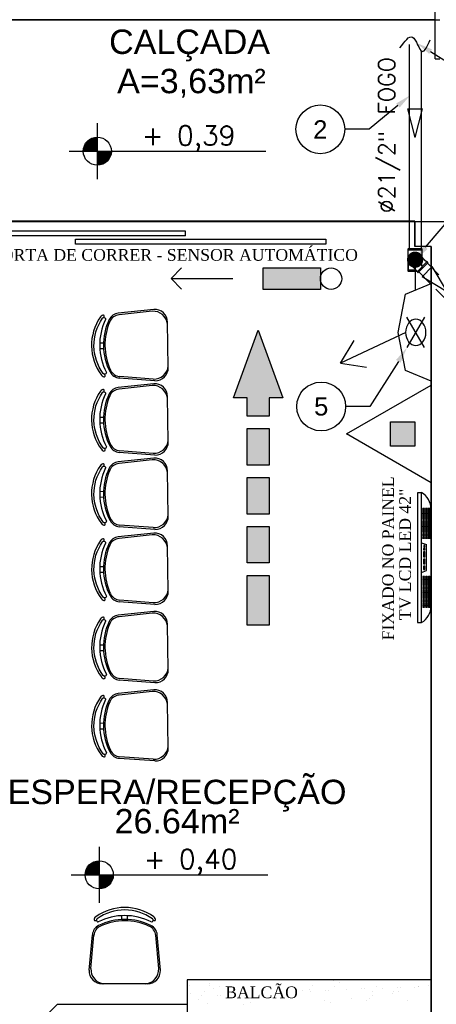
# Model space of a CAD drawing. Header units: millimetres. Extents: x 0 to 1189, y 0 to 841.
# Tile 24 of 58: x 391 to 442, y 589 to 710. Entities that reach past the tile are written whole.
import ezdxf
from ezdxf import colors
from ezdxf.entities.mleader import LeaderData, LeaderLine
from ezdxf.enums import TextEntityAlignment as Align
from ezdxf.math import Vec2, Vec3

# ---------------------------------------------------------------- set-up
doc = ezdxf.new("R2010")
doc.units = ezdxf.units.MM
doc.header["$LTSCALE"] = 8
doc.linetypes.add('DASHED', pattern=[0.75, 0.5, -0.25])
doc.linetypes.add('HIDDEN', pattern=[0.375, 0.25, -0.125])
doc.layers.get('Defpoints').update_dxf_attribs({"color": 8})
for name, color, linetype in [('- LAYOUT', 8, 'Continuous'), ('ARQ_ALV_ALT', 8, 'Continuous'), ('ARQ_ESQ_JAN', 8, 'Continuous'), ('ARQ_ESQ_POR', 8, 'Continuous'), ('ARQ_HTC_GER', 8, 'Continuous'), ('ARQ_LAY_HID', 8, 'Continuous'), ('ARQ_LAY_MOB', 8, 'Continuous'), ('ARQ_PIS_DSN', 8, 'Continuous'), ('ARQ_SMB_NIV', 8, 'Continuous'), ('ARQ_TXT_AMB', 8, 'Continuous'), ('ARQ_TXT_GER', 8, 'Continuous'), ('ARQ_VIS_004', 8, 'Continuous'), ('H-ANOT-BALAO', 255, 'Continuous'), ('H-ANOT-COM-TXT', 3, 'Continuous'), ('H-B-INC_DET-TB', 12, 'Continuous'), ('H-FOLHAS', 7, 'Continuous'), ('H-INC-MT', 10, 'Continuous'), ('H-INFO-DIAMETRO-INC', 7, 'Continuous'), ('H-INFO-FLX-INC', 7, 'Continuous'), ('H-INFO-MATE-INC', 7, 'Continuous'), ('H-U-INC-SB', 1, 'Continuous'), ('INC_CINALIZAÇÃO', 1, 'Continuous'), ('INC_EQUIPAMENTOS', 10, 'Continuous')]:
    doc.layers.add(name, color=color, linetype=linetype)
doc.layers.add('ARQ_DEL_AMB', color=8, linetype='Continuous', plot=False)
doc.styles.add('ARIAL', font='arial.ttf')
doc.styles.add('DUTCH', font='dutch.ttf', dxfattribs={"height": 0.16})
doc.styles.add('GRIFFE', font='simplex.shx')
doc.styles.get("Standard").update_dxf_attribs({"font": 'arial.ttf'})
doc.styles.add('Texto Cota', font='arial.ttf')
doc.styles.add('TXT_INFO', font='ROMANS.shx')

# ---------------------------------------------------------------- blocks, each defined once
blk = doc.blocks.new('Nivel Duplo')
for p, q in [((0, 0.144), (0, -0.144)), ((-0.144, 0), (0.144, 0)), ((0.072, 0), (0.864, 0))]:
    blk.add_line(p, q)
at = {"const_width": 0.024}
for points in [[(0, 0.06, 0.414214), (-0.06, 0, 0.414214)], [(0, -0.06, 0.414214), (0.06, 0, 0.414214)]]:
    blk.add_lwpolyline(points, format="xyb", dxfattribs=at)
blk.add_circle((0, 0), 0.072)
for points in [[(-0.0481, 0.0001), (0, 0), (-0.048, 0.0061), (-0.0001, 0.0477)], [(-0.0478, 0.0061), (-0.0002, 0.0476), (-0.0478, 0.01), (-0.0063, 0.0483)], [(-0.0478, 0.01), (-0.0063, 0.0483), (-0.0454, 0.017), (-0.0122, 0.047)], [(-0.0454, 0.017), (-0.0122, 0.047), (-0.0405, 0.0263), (-0.0214, 0.0434)], [(-0.0405, 0.0263), (-0.0214, 0.0434), (-0.0329, 0.0359), (-0.0237, 0.0423)], [(0.0481, -0.0001), (0, 0), (0.048, -0.0061), (0.0001, -0.0477)], [(0.0478, -0.0061), (0.0002, -0.0476), (0.0478, -0.01), (0.0063, -0.0483)], [(0.0478, -0.01), (0.0063, -0.0483), (0.0454, -0.017), (0.0122, -0.047)], [(0.0454, -0.017), (0.0122, -0.047), (0.0405, -0.0263), (0.0214, -0.0434)], [(0.0405, -0.0263), (0.0214, -0.0434), (0.0329, -0.0359), (0.0237, -0.0423)]]:
    blk.add_solid(points)
at = {"style": 'GRIFFE'}
blk.add_attdef('COTAREAL', text='', height=0.1, dxfattribs=at).set_placement((0.468, 0), align=Align.BOTTOM_CENTER)
blk.add_attdef('COTAPROJ', text='', height=0.1, dxfattribs=at).set_placement((0.468, -0.0329), align=Align.TOP_CENTER)
blk = doc.blocks.new('AREA')
at = {"style": 'Texto Cota'}
for tag, p in [('AREAS:COMODO', (0, 1.75)), ('AREAS:VALOR', (0, -1.25))]:
    blk.add_attdef(tag, text='', height=2.5, dxfattribs=at).set_placement(p, align=Align.MIDDLE_CENTER)
blk = doc.blocks.new('HIN_EXT_PQS_2A_20BC')
blk.add_hatch(color=256).paths.add_polyline_path([(0.075, 0.25), (-0.075, 0.25), (-0.075, 0.1), (0.075, 0.1)])
for points in [[(-0.3, 0), (0.3, 0), (0, 0.5196)], [(-0.075, 0.1), (0.075, 0.1), (0.075, 0.25), (-0.075, 0.25)]]:
    blk.add_lwpolyline(points, close=True)
blk = doc.blocks.new('ROTA DE FUGA')
at = {"layer": 'INC_CINALIZAÇÃO'}
h = blk.add_hatch(color=256, dxfattribs=at)
h.paths.add_polyline_path([(-1.5078, -0.0673), (-1.8134, -0.0673), (-1.8134, 0.0673), (-1.5078, 0.0673)])
h.paths.add_polyline_path([(-1.2068, -0.0673), (-1.4314, -0.0673), (-1.4314, 0.0673), (-1.2068, 0.0673)])
h.paths.add_polyline_path([(-0.9059, -0.0673), (-1.1305, -0.0673), (-1.1305, 0.0673), (-0.9059, 0.0673)])
h.paths.add_polyline_path([(-0.605, -0.0673), (-0.8296, -0.0673), (-0.8296, 0.0673), (-0.605, 0.0673)])
h.paths.add_polyline_path([(0, 0), (-0.4153, -0.1514), (-0.4153, -0.0673), (-0.5287, -0.0673), (-0.5287, 0.0673), (-0.4153, 0.0673), (-0.4153, 0.1514)])
at = {"layer": 'Defpoints'}
for points in [[(0, 0), (-0.4153, -0.1514), (-0.4153, -0.0673), (-0.5287, -0.0673), (-0.5287, 0.0673), (-0.4153, 0.0673), (-0.4153, 0.1514)], [(-1.5078, -0.0673), (-1.8134, -0.0673), (-1.8134, 0.0673), (-1.5078, 0.0673)], [(-1.2068, -0.0673), (-1.4314, -0.0673), (-1.4314, 0.0673), (-1.2068, 0.0673)], [(-0.9059, -0.0673), (-1.1305, -0.0673), (-1.1305, 0.0673), (-0.9059, 0.0673)], [(-0.605, -0.0673), (-0.8296, -0.0673), (-0.8296, 0.0673), (-0.605, 0.0673)]]:
    blk.add_lwpolyline(points, close=True, dxfattribs=at)
blk = doc.blocks.new('HID_CX_MANG_30_SIMBOL')
for p, q in [((0.5408, 0.0581, 0), (0.3532, -0.0503, 0)), ((0.3532, 0.058, 0), (0.5408, -0.0502, 0)), ((0.05, 0), (0.1881, 0, 0)), ((0.4483, -0.0569, 0), (0.6354, -0.4586, 0)), ((0.6354, -0.4586, 0), (0.6603, -0.2995, 0)), ((0.6354, -0.4586, 0), (0.4976, -0.3753, 0))]:
    blk.add_line(p, q)
at = {"elevation": 0}
blk.add_lwpolyline([(0.747, 0.0981), (0.6814, -0.0585), (0.447, -0.104), (0.2126, -0.0585), (0.147, 0.0981), (0.747, 0.0981)], dxfattribs=at)
at = {"const_width": 0.05}
blk.add_lwpolyline([(-0.025, 0, -1), (0.025, 0, -1)], format="xyb", close=True, dxfattribs=at)
at = {"extrusion": (0, 0, -1)}
blk.add_ellipse((0.447, 0.0039, 0), major_axis=(0.081, 0), ratio=0.7701, dxfattribs=at)
blk = doc.blocks.new('ILUMINAÇÃO DE EMERGÊNCIA')
at = {"layer": 'INC_EQUIPAMENTOS'}
blk.add_hatch(color=256, dxfattribs=at).paths.add_polyline_path([(0, 0), (0, 0.1316), (0.351, 0.1316), (0.351, 0)])
blk.add_lwpolyline([(0, 0.1316), (0.351, 0.1316), (0.351, 0), (0, 0)], close=True, dxfattribs=at)
blk.add_circle((0.4168, 0.0658), 0.0658, dxfattribs=at)
blk = doc.blocks.new('s8h_fluxo')
for p, q in [((0.0555, 0), (-0.0555, 0.0278)), ((-0.0555, -0.0278), (-0.0555, 0.0278)), ((0.0555, 0), (-0.0555, -0.0278))]:
    blk.add_line(p, q)
blk = doc.blocks.new('26532')
at = {"color": 1}
for p, q in [((-0.0428, 0.0622), (-0.0413, 0.0606)), ((-0.0413, 0.0385), (-0.0413, 0.0606)), ((0.04, 0.069), (-0.04, 0.069)), ((0.0413, 0.0606), (0.0428, 0.0622)), ((0.0413, 0.0385), (0.0413, 0.0606))]:
    blk.add_line(p, q, dxfattribs=at)
for centre, radius, start, end in [((-0.04, 0.065), 0.004, 90, 225), ((0.04, 0.065), 0.004, 315, 90), ((0, 0.0329), 0.0417, 172.25648, 7.74352)]:
    blk.add_arc(centre, radius, start, end, dxfattribs=at)
blk = doc.blocks.new('26534')
at = {"color": 1}
for p, q in [((0.2594, 0.1243), (0.1794, 0.1243)), ((0.1766, 0.1174), (0.1781, 0.1159)), ((0.1781, -0.0054), (0.1781, 0.1159)), ((0.2607, 0.1159), (0.1781, 0.1159)), ((0.2607, 0.1159), (0.2623, 0.1174)), ((0.1781, -0.0054), (0.1766, -0.0069)), ((0.1781, -0.0054), (0.2239, -0.0054)), ((0.1794, -0.0137), (0.2323, -0.0137))]:
    blk.add_line(p, q, dxfattribs=at)
for centre, start, end in [((0.1794, 0.1203), 90, 225), ((0.2594, 0.1203), 315, 90), ((0.1794, -0.0097), 135, 270)]:
    blk.add_arc(centre, 0.004, start, end, dxfattribs=at)
blk = doc.blocks.new('BALÃO')
at = {"transparency": 16777216}
blk.add_circle((0, 0), 0.3, dxfattribs=at)
at = {"color": 3, "transparency": 16777216, "style": 'ARIAL'}
blk.add_attdef('TAGNUMBER', text='', height=0.225, dxfattribs=at).set_placement((0, 0), align=Align.MIDDLE)
blk = doc.blocks.new('26535')
at = {"color": 1}
for p, q in [((-0.0413, -0.0385), (-0.0413, -0.0606)), ((-0.04, -0.069), (0.0128, -0.069))]:
    blk.add_line(p, q, dxfattribs=at)
for centre, radius, start, end in [((0, -0.0329), 0.0417, 352.25648, 187.74352), ((-0.04, -0.065), 0.004, 135, 270)]:
    blk.add_arc(centre, radius, start, end, dxfattribs=at)

msp = doc.modelspace()

# ---------------------------------------------------------------- linework, layer by layer
at = {"layer": '- LAYOUT', "linetype": 'Continuous'}
for p, q in [((412.02, 591.18), (412.02, 591.18)), ((414.49, 591.21), (414.49, 591.21)), ((414.58, 591.48), (414.58, 591.48)), ((427.19, 591.2), (427.19, 591.2)), ((429.8, 591.79), (429.8, 591.79)), ((429.97, 591.15), (429.97, 591.15)), ((430.48, 591.55), (430.48, 591.55)), ((435.11, 591.1), (435.11, 591.1)), ((440.25, 591.11), (440.25, 591.11)), ((440.28, 591.09), (440.28, 591.09)), ((441.49, 591.24), (441.49, 591.24)), ((412.21, 590.25), (412.21, 590.25)), ((413.58, 589.94), (413.58, 589.94)), ((413.97, 590.54), (413.97, 590.54)), ((415.02, 590.87), (415.02, 590.87)), ((415.47, 590.03), (415.47, 590.03)), ((415.8, 591.05), (415.8, 591.05)), ((415.87, 590.04), (415.87, 590.04)), ((426.03, 590.56), (426.03, 590.56)), ((426.81, 590.74), (426.81, 590.74)), ((426.92, 590.52), (426.92, 590.52)), ((428.8, 590.61), (428.8, 590.61)), ((429.2, 590.62), (429.2, 590.62)), ((431.36, 590.72), (431.36, 590.72)), ((433.25, 590.8), (433.25, 590.8)), ((433.64, 590.82), (433.64, 590.82)), ((434.6, 590.44), (434.6, 590.44)), ((434.62, 589.98), (434.62, 589.98)), ((435.8, 590.91), (435.8, 590.91)), ((437.04, 590.26), (437.04, 590.26)), ((437.21, 590.45), (437.21, 590.45)), ((437.69, 591), (437.69, 591)), ((437.82, 590.43), (437.82, 590.43)), ((438.09, 591.01), (438.09, 591.01)), ((439.81, 591.04), (439.81, 591.04)), ((413.18, 589.5), (413.18, 589.5)), ((414.27, 589.07), (414.27, 589.07)), ((418.76, 588.95), (418.76, 588.95)), ((419.55, 589.13), (419.55, 589.13)), ((428.64, 589.41), (428.64, 589.41)), ((429.44, 589.09), (429.44, 589.09)), ((432.05, 589.68), (432.05, 589.68)), ((433.8, 589.4), (433.8, 589.4)), ((434.23, 589.63), (434.23, 589.63)), ((438.95, 589.35), (438.95, 589.35))]:
    msp.add_line(p, q, dxfattribs=at)
at = {"color": 1}
for p, q in [((440.66, 681.73), (440.66, 680.8)), ((440.11, 679.07), (441.27, 680.24)), ((439, 679.26), (438.97, 679.23)), ((439, 679.26), (439.91, 679.26)), ((439.91, 679.26), (440.08, 679.1))]:
    msp.add_line(p, q, dxfattribs=at)
at = {"layer": 'ARQ_ALV_ALT'}
for p, q in [((444.71, 685.15), (439.79, 685.15)), ((439.79, 685.15), (439.79, 682.15)), ((441.79, 682.15), (439.79, 682.15)), ((441.79, 682.15), (441.79, 481.23))]:
    msp.add_line(p, q, dxfattribs=at)
at = {"layer": 'ARQ_DEL_AMB'}
for p, q in [((384.5, 710.03), (442.89, 710.03)), ((439.79, 685.23), (384.5, 685.23)), ((442.89, 685.15), (384.5, 685.15)), ((439.79, 682.15), (439.79, 685.23)), ((441.79, 682.15), (439.79, 682.15)), ((441.79, 530.06), (441.79, 682.15))]:
    msp.add_line(p, q, dxfattribs=at)
at = {"layer": 'ARQ_ESQ_JAN'}
for p, q in [((411.59, 684.03), (384.5, 684.03)), ((411.59, 683.43), (384.5, 683.43))]:
    msp.add_line(p, q, dxfattribs=at)
at = {"layer": 'ARQ_ESQ_POR'}
for p, q in [((411.59, 683.43), (411.59, 684.03)), ((398.05, 683.03), (428.85, 683.03)), ((398.05, 682.43), (398.05, 683.03)), ((428.85, 682.43), (398.05, 682.43)), ((428.85, 683.03), (428.85, 682.43))]:
    msp.add_line(p, q, dxfattribs=at)
at = {"layer": 'ARQ_HTC_GER'}
for p, q in [((440.63, 635.89), (440.62, 651.85)), ((440.63, 645.69), (441.23, 645.47)), ((441.23, 642.27), (441.23, 645.47)), ((440.63, 642.05), (441.23, 642.27))]:
    msp.add_line(p, q, dxfattribs=at)
for points in [[(440.62, 651.85), (440.12, 651.85), (440.13, 635.89), (440.63, 635.89)], [(441.8, 637.89), (441.79, 649.85)]]:
    msp.add_lwpolyline(points, dxfattribs=at)
for points in [[(440.79, 649.96), (440.97, 649.96, -1), (440.97, 649.9), (440.79, 649.9, -1)], [(440.79, 649.8), (440.97, 649.8, -1), (440.97, 649.74), (440.79, 649.74, -1)], [(440.79, 649.64), (440.97, 649.64, -1), (440.97, 649.58), (440.79, 649.58, -1)], [(440.79, 649.48), (440.97, 649.48, -1), (440.97, 649.42), (440.79, 649.42, -1)], [(440.79, 649.32), (440.97, 649.32, -1), (440.97, 649.26), (440.79, 649.26, -1)], [(441.13, 649.96), (441.31, 649.96, -1), (441.31, 649.9), (441.13, 649.9, -1)], [(441.13, 649.8), (441.31, 649.8, -1), (441.31, 649.74), (441.13, 649.74, -1)], [(441.13, 649.64), (441.31, 649.64, -1), (441.31, 649.58), (441.13, 649.58, -1)], [(441.13, 649.48), (441.31, 649.48, -1), (441.31, 649.42), (441.13, 649.42, -1)], [(441.13, 649.32), (441.31, 649.32, -1), (441.31, 649.26), (441.13, 649.26, -1)], [(441.47, 649.96), (441.65, 649.96, -1), (441.65, 649.9), (441.47, 649.9, -1)], [(441.47, 649.8), (441.65, 649.8, -1), (441.65, 649.74), (441.47, 649.74, -1)], [(441.47, 649.64), (441.65, 649.64, -1), (441.65, 649.58), (441.47, 649.58, -1)], [(441.47, 649.48), (441.65, 649.48, -1), (441.65, 649.42), (441.47, 649.42, -1)], [(441.47, 649.32), (441.65, 649.32, -1), (441.65, 649.26), (441.47, 649.26, -1)], [(440.79, 649.16), (440.97, 649.16, -1), (440.97, 649.1), (440.79, 649.1, -1)], [(440.79, 649), (440.97, 649, -1), (440.97, 648.94), (440.79, 648.94, -1)], [(440.79, 648.84), (440.97, 648.84, -1), (440.97, 648.78), (440.79, 648.78, -1)], [(440.79, 648.68), (440.97, 648.68, -1), (440.97, 648.62), (440.79, 648.62, -1)], [(440.79, 648.52), (440.97, 648.52, -1), (440.97, 648.46), (440.79, 648.46, -1)], [(440.79, 648.36), (440.97, 648.36, -1), (440.97, 648.3), (440.79, 648.3, -1)], [(440.79, 648.2), (440.97, 648.2, -1), (440.97, 648.14), (440.79, 648.14, -1)], [(440.79, 648.04), (440.97, 648.04, -1), (440.97, 647.98), (440.79, 647.98, -1)], [(441.13, 649.16), (441.31, 649.16, -1), (441.31, 649.1), (441.13, 649.1, -1)], [(441.13, 649), (441.31, 649, -1), (441.31, 648.94), (441.13, 648.94, -1)], [(441.13, 648.84), (441.31, 648.84, -1), (441.31, 648.78), (441.13, 648.78, -1)], [(441.13, 648.68), (441.31, 648.68, -1), (441.31, 648.62), (441.13, 648.62, -1)], [(441.13, 648.52), (441.31, 648.52, -1), (441.31, 648.46), (441.13, 648.46, -1)], [(441.13, 648.36), (441.31, 648.36, -1), (441.31, 648.3), (441.13, 648.3, -1)], [(441.13, 648.2), (441.31, 648.2, -1), (441.31, 648.14), (441.13, 648.14, -1)], [(441.13, 648.04), (441.31, 648.04, -1), (441.31, 647.98), (441.13, 647.98, -1)], [(441.47, 649.16), (441.65, 649.16, -1), (441.65, 649.1), (441.47, 649.1, -1)], [(441.47, 649), (441.65, 649, -1), (441.65, 648.94), (441.47, 648.94, -1)], [(441.47, 648.84), (441.65, 648.84, -1), (441.65, 648.78), (441.47, 648.78, -1)], [(441.47, 648.68), (441.65, 648.68, -1), (441.65, 648.62), (441.47, 648.62, -1)], [(441.47, 648.52), (441.65, 648.52, -1), (441.65, 648.46), (441.47, 648.46, -1)], [(441.47, 648.36), (441.65, 648.36, -1), (441.65, 648.3), (441.47, 648.3, -1)], [(441.47, 648.2), (441.65, 648.2, -1), (441.65, 648.14), (441.47, 648.14, -1)], [(441.47, 648.04), (441.65, 648.04, -1), (441.65, 647.98), (441.47, 647.98, -1)], [(440.79, 647.88), (440.97, 647.88, -1), (440.97, 647.82), (440.79, 647.82, -1)], [(440.79, 647.72), (440.97, 647.72, -1), (440.97, 647.66), (440.79, 647.66, -1)], [(440.79, 647.56), (440.97, 647.56, -1), (440.97, 647.5), (440.79, 647.5, -1)], [(440.79, 647.4), (440.97, 647.4, -1), (440.97, 647.34), (440.79, 647.34, -1)], [(440.79, 647.24), (440.97, 647.24, -1), (440.97, 647.18), (440.79, 647.18, -1)], [(440.79, 647.08), (440.97, 647.08, -1), (440.97, 647.02), (440.79, 647.02, -1)], [(440.79, 646.92), (440.97, 646.92, -1), (440.97, 646.86), (440.79, 646.86, -1)], [(441.13, 647.88), (441.31, 647.88, -1), (441.31, 647.82), (441.13, 647.82, -1)], [(441.13, 647.72), (441.31, 647.72, -1), (441.31, 647.66), (441.13, 647.66, -1)], [(441.13, 647.56), (441.31, 647.56, -1), (441.31, 647.5), (441.13, 647.5, -1)], [(441.13, 647.4), (441.31, 647.4, -1), (441.31, 647.34), (441.13, 647.34, -1)], [(441.13, 647.24), (441.31, 647.24, -1), (441.31, 647.18), (441.13, 647.18, -1)], [(441.13, 647.08), (441.31, 647.08, -1), (441.31, 647.02), (441.13, 647.02, -1)], [(441.13, 646.92), (441.31, 646.92, -1), (441.31, 646.86), (441.13, 646.86, -1)], [(441.47, 647.88), (441.65, 647.88, -1), (441.65, 647.82), (441.47, 647.82, -1)], [(441.47, 647.72), (441.65, 647.72, -1), (441.65, 647.66), (441.47, 647.66, -1)], [(441.47, 647.56), (441.65, 647.56, -1), (441.65, 647.5), (441.47, 647.5, -1)], [(441.47, 647.4), (441.65, 647.4, -1), (441.65, 647.34), (441.47, 647.34, -1)], [(441.47, 647.24), (441.65, 647.24, -1), (441.65, 647.18), (441.47, 647.18, -1)], [(441.47, 647.08), (441.65, 647.08, -1), (441.65, 647.02), (441.47, 647.02, -1)], [(441.47, 646.92), (441.65, 646.92, -1), (441.65, 646.86), (441.47, 646.86, -1)], [(440.79, 646.76), (440.97, 646.76, -1), (440.97, 646.7), (440.79, 646.7, -1)], [(440.79, 646.6), (440.97, 646.6, -1), (440.97, 646.54), (440.79, 646.54, -1)], [(440.79, 646.44), (440.97, 646.44, -1), (440.97, 646.38), (440.79, 646.38, -1)], [(440.79, 646.28), (440.97, 646.28, -1), (440.97, 646.22), (440.79, 646.22, -1)], [(441.13, 646.76), (441.31, 646.76, -1), (441.31, 646.7), (441.13, 646.7, -1)], [(441.13, 646.6), (441.31, 646.6, -1), (441.31, 646.54), (441.13, 646.54, -1)], [(441.13, 646.44), (441.31, 646.44, -1), (441.31, 646.38), (441.13, 646.38, -1)], [(441.13, 646.28), (441.31, 646.28, -1), (441.31, 646.22), (441.13, 646.22, -1)], [(441.47, 646.76), (441.65, 646.76, -1), (441.65, 646.7), (441.47, 646.7, -1)], [(441.47, 646.6), (441.65, 646.6, -1), (441.65, 646.54), (441.47, 646.54, -1)], [(441.47, 646.44), (441.65, 646.44, -1), (441.65, 646.38), (441.47, 646.38, -1)], [(441.47, 646.28), (441.65, 646.28, -1), (441.65, 646.22), (441.47, 646.22, -1)], [(440.79, 641.46), (440.97, 641.46, 1), (440.97, 641.52), (440.79, 641.52, 1)], [(440.79, 641.3), (440.97, 641.3, 1), (440.97, 641.36), (440.79, 641.36, 1)], [(440.79, 641.14), (440.97, 641.14, 1), (440.97, 641.2), (440.79, 641.2, 1)], [(440.79, 640.98), (440.97, 640.98, 1), (440.97, 641.04), (440.79, 641.04, 1)], [(440.79, 640.82), (440.97, 640.82, 1), (440.97, 640.88), (440.79, 640.88, 1)], [(440.79, 640.66), (440.97, 640.66, 1), (440.97, 640.72), (440.79, 640.72, 1)], [(441.13, 641.46), (441.31, 641.46, 1), (441.31, 641.52), (441.13, 641.52, 1)], [(441.13, 641.3), (441.31, 641.3, 1), (441.31, 641.36), (441.13, 641.36, 1)], [(441.13, 641.14), (441.31, 641.14, 1), (441.31, 641.2), (441.13, 641.2, 1)], [(441.13, 640.98), (441.31, 640.98, 1), (441.31, 641.04), (441.13, 641.04, 1)], [(441.13, 640.82), (441.31, 640.82, 1), (441.31, 640.88), (441.13, 640.88, 1)], [(441.13, 640.66), (441.31, 640.66, 1), (441.31, 640.72), (441.13, 640.72, 1)], [(441.47, 641.46), (441.65, 641.46, 1), (441.65, 641.52), (441.47, 641.52, 1)], [(441.47, 641.3), (441.65, 641.3, 1), (441.65, 641.36), (441.47, 641.36, 1)], [(441.47, 641.14), (441.65, 641.14, 1), (441.65, 641.2), (441.47, 641.2, 1)], [(441.47, 640.98), (441.65, 640.98, 1), (441.65, 641.04), (441.47, 641.04, 1)], [(441.47, 640.82), (441.65, 640.82, 1), (441.65, 640.88), (441.47, 640.88, 1)], [(441.47, 640.66), (441.65, 640.66, 1), (441.65, 640.72), (441.47, 640.72, 1)], [(440.79, 640.5), (440.97, 640.5, 1), (440.97, 640.56), (440.79, 640.56, 1)], [(440.79, 640.34), (440.97, 640.34, 1), (440.97, 640.4), (440.79, 640.4, 1)], [(440.79, 640.18), (440.97, 640.18, 1), (440.97, 640.24), (440.79, 640.24, 1)], [(440.79, 640.02), (440.97, 640.02, 1), (440.97, 640.08), (440.79, 640.08, 1)], [(440.79, 639.86), (440.97, 639.86, 1), (440.97, 639.92), (440.79, 639.92, 1)], [(440.79, 639.7), (440.97, 639.7, 1), (440.97, 639.76), (440.79, 639.76, 1)], [(440.79, 639.54), (440.97, 639.54, 1), (440.97, 639.6), (440.79, 639.6, 1)], [(441.13, 640.5), (441.31, 640.5, 1), (441.31, 640.56), (441.13, 640.56, 1)], [(441.13, 640.34), (441.31, 640.34, 1), (441.31, 640.4), (441.13, 640.4, 1)], [(441.13, 640.18), (441.31, 640.18, 1), (441.31, 640.24), (441.13, 640.24, 1)], [(441.13, 640.02), (441.31, 640.02, 1), (441.31, 640.08), (441.13, 640.08, 1)], [(441.13, 639.86), (441.31, 639.86, 1), (441.31, 639.92), (441.13, 639.92, 1)], [(441.13, 639.7), (441.31, 639.7, 1), (441.31, 639.76), (441.13, 639.76, 1)], [(441.13, 639.54), (441.31, 639.54, 1), (441.31, 639.6), (441.13, 639.6, 1)], [(441.47, 640.5), (441.65, 640.5, 1), (441.65, 640.56), (441.47, 640.56, 1)], [(441.47, 640.34), (441.65, 640.34, 1), (441.65, 640.4), (441.47, 640.4, 1)], [(441.47, 640.18), (441.65, 640.18, 1), (441.65, 640.24), (441.47, 640.24, 1)], [(441.47, 640.02), (441.65, 640.02, 1), (441.65, 640.08), (441.47, 640.08, 1)], [(441.47, 639.86), (441.65, 639.86, 1), (441.65, 639.92), (441.47, 639.92, 1)], [(441.47, 639.7), (441.65, 639.7, 1), (441.65, 639.76), (441.47, 639.76, 1)], [(441.47, 639.54), (441.65, 639.54, 1), (441.65, 639.6), (441.47, 639.6, 1)], [(440.79, 639.38), (440.97, 639.38, 1), (440.97, 639.44), (440.79, 639.44, 1)], [(440.79, 639.22), (440.97, 639.22, 1), (440.97, 639.28), (440.79, 639.28, 1)], [(440.79, 639.06), (440.97, 639.06, 1), (440.97, 639.12), (440.79, 639.12, 1)], [(440.79, 638.9), (440.97, 638.9, 1), (440.97, 638.96), (440.79, 638.96, 1)], [(440.79, 638.74), (440.97, 638.74, 1), (440.97, 638.8), (440.79, 638.8, 1)], [(440.79, 638.58), (440.97, 638.58, 1), (440.97, 638.64), (440.79, 638.64, 1)], [(440.79, 638.42), (440.97, 638.42, 1), (440.97, 638.48), (440.79, 638.48, 1)], [(440.79, 638.26), (440.97, 638.26, 1), (440.97, 638.32), (440.79, 638.32, 1)], [(441.13, 639.38), (441.31, 639.38, 1), (441.31, 639.44), (441.13, 639.44, 1)], [(441.13, 639.22), (441.31, 639.22, 1), (441.31, 639.28), (441.13, 639.28, 1)], [(441.13, 639.06), (441.31, 639.06, 1), (441.31, 639.12), (441.13, 639.12, 1)], [(441.13, 638.9), (441.31, 638.9, 1), (441.31, 638.96), (441.13, 638.96, 1)], [(441.13, 638.74), (441.31, 638.74, 1), (441.31, 638.8), (441.13, 638.8, 1)], [(441.13, 638.58), (441.31, 638.58, 1), (441.31, 638.64), (441.13, 638.64, 1)], [(441.13, 638.42), (441.31, 638.42, 1), (441.31, 638.48), (441.13, 638.48, 1)], [(441.13, 638.26), (441.31, 638.26, 1), (441.31, 638.32), (441.13, 638.32, 1)], [(441.47, 639.38), (441.65, 639.38, 1), (441.65, 639.44), (441.47, 639.44, 1)], [(441.47, 639.22), (441.65, 639.22, 1), (441.65, 639.28), (441.47, 639.28, 1)], [(441.47, 639.06), (441.65, 639.06, 1), (441.65, 639.12), (441.47, 639.12, 1)], [(441.47, 638.9), (441.65, 638.9, 1), (441.65, 638.96), (441.47, 638.96, 1)], [(441.47, 638.74), (441.65, 638.74, 1), (441.65, 638.8), (441.47, 638.8, 1)], [(441.47, 638.58), (441.65, 638.58, 1), (441.65, 638.64), (441.47, 638.64, 1)], [(441.47, 638.42), (441.65, 638.42, 1), (441.65, 638.48), (441.47, 638.48, 1)], [(441.47, 638.26), (441.65, 638.26, 1), (441.65, 638.32), (441.47, 638.32, 1)], [(440.79, 638.1), (440.97, 638.1, 1), (440.97, 638.16), (440.79, 638.16, 1)], [(440.79, 637.94), (440.97, 637.94, 1), (440.97, 638), (440.79, 638, 1)], [(440.79, 637.78), (440.97, 637.78, 1), (440.97, 637.84), (440.79, 637.84, 1)], [(441.13, 638.1), (441.31, 638.1, 1), (441.31, 638.16), (441.13, 638.16, 1)], [(441.13, 637.94), (441.31, 637.94, 1), (441.31, 638), (441.13, 638, 1)], [(441.13, 637.78), (441.31, 637.78, 1), (441.31, 637.84), (441.13, 637.84, 1)], [(441.47, 638.1), (441.65, 638.1, 1), (441.65, 638.16), (441.47, 638.16, 1)], [(441.47, 637.94), (441.65, 637.94, 1), (441.65, 638), (441.47, 638, 1)], [(441.47, 637.78), (441.65, 637.78, 1), (441.65, 637.84), (441.47, 637.84, 1)]]:
    msp.add_lwpolyline(points, format="xyb", close=True, dxfattribs=at)
for points in [[(440.88, 645), (440.88, 644.8), (441.02, 644.8), (441.02, 645)], [(440.88, 644.57), (440.88, 643.97), (441.02, 643.97), (441.02, 644.57)], [(440.89, 645.36), (440.89, 645.16), (441.03, 645.16), (441.03, 645.36)], [(440.88, 643.68), (440.88, 643.08), (441.02, 643.08), (441.02, 643.68)], [(440.88, 642.8), (440.88, 642.4), (441.02, 642.4), (441.02, 642.8)]]:
    msp.add_lwpolyline(points, close=True, dxfattribs=at)
for centre, start, end in [((439.46, 649.83), 0.5826, 60.0127), ((439.46, 637.91), 300.0127, 359.4428)]:
    msp.add_arc(centre, 2.34, start, end, dxfattribs=at)
at = {"layer": 'ARQ_LAY_HID'}
for p, q in [((441.79, 591.91), (411.79, 591.91)), ((411.79, 591.91), (411.79, 585.91)), ((393.79, 586.91), (395.79, 588.91)), ((411.79, 588.91), (395.79, 588.91))]:
    msp.add_line(p, q, dxfattribs=at)
at = {"layer": 'ARQ_LAY_MOB', "linetype": 'ByBlock'}
for p, q in [((407.69, 674.38), (403.32, 673.92)), ((407.49, 674.17), (403.41, 673.73)), ((409.47, 667.24), (409.39, 672.81)), ((401.5, 670.25), (401.03, 670.24)), ((401.51, 669.55), (401.04, 669.54)), ((407.69, 665.25), (403.32, 664.78)), ((407.49, 665.03), (403.41, 664.59)), ((407.83, 665.62), (403.45, 665.94)), ((407.62, 665.82), (403.53, 666.14)), ((409.47, 658.1), (409.39, 663.67)), ((401.5, 661.11), (401.03, 661.11)), ((401.51, 660.41), (401.04, 660.41)), ((407.83, 656.48), (403.45, 656.8)), ((407.62, 656.68), (403.53, 657)), ((407.69, 656.11), (403.32, 655.65)), ((407.49, 655.9), (403.41, 655.45)), ((409.47, 648.96), (409.39, 654.54)), ((401.5, 651.98), (401.03, 651.97)), ((401.51, 651.28), (401.04, 651.27)), ((407.69, 646.87), (403.32, 646.41)), ((407.83, 647.34), (403.45, 647.66)), ((407.62, 647.55), (403.53, 647.86)), ((407.49, 646.66), (403.41, 646.22)), ((409.47, 639.73), (409.39, 645.3)), ((401.5, 642.74), (401.03, 642.73)), ((401.52, 642.04), (401.05, 642.04)), ((407.83, 638.11), (403.45, 638.43)), ((407.62, 638.31), (403.53, 638.63)), ((407.69, 637.24), (403.32, 636.78)), ((407.49, 637.03), (403.41, 636.59)), ((409.47, 630.1), (409.39, 635.67)), ((401.5, 633.11), (401.03, 633.1)), ((401.52, 632.41), (401.05, 632.4)), ((407.83, 628.48), (403.45, 628.8)), ((407.62, 628.68), (403.53, 629)), ((407.69, 627.61), (403.32, 627.15)), ((407.49, 627.4), (403.41, 626.96)), ((409.47, 620.47), (409.39, 626.04)), ((401.5, 623.48), (401.03, 623.47)), ((401.52, 622.78), (401.05, 622.77)), ((407.83, 618.85), (403.45, 619.17)), ((407.62, 619.05), (403.53, 619.37))]:
    msp.add_line(p, q, dxfattribs=at)
at = {"layer": 'ARQ_LAY_MOB'}
for p, q in [((403.77, 599.35), (403.77, 599.82)), ((404.47, 599.35), (404.47, 599.82)), ((399.74, 593.1), (400.13, 597.48)), ((399.74, 593.1), (400.13, 597.48)), ((399.95, 593.3), (400.33, 597.4)), ((399.95, 593.3), (400.33, 597.4)), ((408.3, 593.31), (407.92, 597.4)), ((408.51, 593.11), (408.12, 597.48)), ((406.91, 591.43), (401.34, 591.43))]:
    msp.add_line(p, q, dxfattribs=at)
at = {"layer": 'ARQ_LAY_MOB', "linetype": 'ByBlock'}
for points in [[(401.76, 673.17, 0.237888), (401.86, 666.64, -0.605717), (401.58, 666.43, -0.122717), (401.48, 666.5, -0.323529), (401.38, 673.3, -0.122717), (401.47, 673.38, -0.605717)], [(401.76, 664.03, 0.237888), (401.86, 657.51, -0.605717), (401.58, 657.29, -0.122717), (401.48, 657.36, -0.323529), (401.38, 664.16, -0.122717), (401.47, 664.24, -0.605717)], [(401.76, 654.89, 0.237888), (401.86, 648.37, -0.605717), (401.58, 648.15, -0.122717), (401.48, 648.23, -0.323529), (401.38, 655.02, -0.122717), (401.47, 655.1, -0.605717)], [(401.76, 645.66, 0.237888), (401.86, 639.14, -0.605717), (401.58, 638.92, -0.122717), (401.48, 638.99, -0.323529), (401.38, 645.79, -0.122717), (401.47, 645.87, -0.605717)], [(401.76, 636.03, 0.237888), (401.86, 629.51, -0.605717), (401.58, 629.29, -0.122717), (401.48, 629.36, -0.323529), (401.38, 636.16, -0.122717), (401.47, 636.24, -0.605717)], [(401.76, 626.4, 0.237888), (401.86, 619.88, -0.605717), (401.58, 619.66, -0.122717), (401.48, 619.73, -0.323529), (401.38, 626.53, -0.122717), (401.47, 626.61, -0.605717)]]:
    msp.add_lwpolyline(points, format="xyb", close=True, dxfattribs=at)
for centre, radius, start, end in [((406.13, 669.97), 6.1, 145.0236, 216.776), ((401.58, 673.15), 0.55, 116.0453, 144.3569), ((401.45, 673.54), 0.156, 300.7107, 136.2253), ((403.47, 672.53), 1.4, 96.0211, 154.5045), ((403.56, 672.34), 1.4, 96.1997, 156.6359), ((407.62, 672.4), 1.77, 6.4923, 94.152), ((407.79, 672.79), 1.6, 0.8998, 93.469), ((408.74, 670.02), 7.24, 154.5045, 207.2951), ((408.92, 670.02), 7.24, 156.6359, 205.1637), ((407.7, 667.59), 1.77, 267.6476, 355.3073), ((401.68, 666.65), 0.55, 217.4427, 245.7543), ((401.57, 666.26), 0.156, 225.5743, 61.0889), ((401.68, 666.65), 0.25, 217.7697, 245.7543), ((403.55, 667.34), 1.4, 207.2951, 265.7786), ((403.63, 667.53), 1.4, 205.1637, 265.5999), ((407.87, 667.22), 1.6, 268.3306, 0.8998), ((407.62, 663.26), 1.77, 6.4923, 94.152), ((407.79, 663.65), 1.6, 0.8998, 93.469), ((406.13, 660.84), 6.1, 145.0236, 216.776), ((401.58, 664.02), 0.55, 116.0453, 144.3569), ((401.45, 664.4), 0.156, 300.7107, 136.2253), ((408.74, 660.88), 7.24, 154.5045, 207.2951), ((408.92, 660.88), 7.24, 156.6359, 205.1637), ((403.47, 663.39), 1.4, 96.0211, 154.5045), ((403.56, 663.2), 1.4, 96.1997, 156.6359), ((403.63, 658.4), 1.4, 205.1637, 265.5999), ((407.7, 658.46), 1.77, 267.6476, 355.3073), ((407.87, 658.08), 1.6, 268.3306, 0.8998), ((401.68, 657.52), 0.55, 217.4427, 245.7543), ((401.57, 657.13), 0.156, 225.5743, 61.0889), ((401.68, 657.52), 0.25, 217.7697, 245.7543), ((403.55, 658.2), 1.4, 207.2951, 265.7786), ((401.58, 654.88), 0.55, 116.0453, 144.3569), ((401.45, 655.26), 0.156, 300.7107, 136.2253), ((403.47, 654.25), 1.4, 96.0211, 154.5045), ((403.56, 654.06), 1.4, 96.1997, 156.6359), ((407.62, 654.13), 1.77, 6.4923, 94.152), ((407.79, 654.51), 1.6, 0.8998, 93.469), ((406.13, 651.7), 6.1, 145.0236, 216.776), ((408.74, 651.74), 7.24, 154.5045, 207.2951), ((408.92, 651.74), 7.24, 156.6359, 205.1637), ((401.68, 648.38), 0.55, 217.4427, 245.7543), ((401.57, 647.99), 0.156, 225.5743, 61.0889), ((401.68, 648.38), 0.25, 217.7697, 245.7543), ((403.55, 649.06), 1.4, 207.2951, 265.7786), ((403.63, 649.26), 1.4, 205.1637, 265.5999), ((407.7, 649.32), 1.77, 267.6476, 355.3073), ((407.87, 648.94), 1.6, 268.3306, 0.8998), ((407.79, 645.28), 1.6, 0.8998, 93.469), ((406.14, 642.46), 6.1, 145.0236, 216.776), ((401.58, 645.64), 0.55, 116.0453, 144.3569), ((401.45, 646.03), 0.156, 300.7107, 136.2253), ((408.74, 642.51), 7.24, 154.5045, 207.2951), ((403.47, 645.02), 1.4, 96.0211, 154.5045), ((403.56, 644.83), 1.4, 96.1997, 156.6359), ((407.62, 644.89), 1.77, 6.4923, 94.152), ((408.92, 642.51), 7.24, 156.6359, 205.1637), ((407.7, 640.09), 1.77, 267.6476, 355.3073), ((407.87, 639.71), 1.6, 268.3306, 0.8998), ((401.68, 639.14), 0.55, 217.4427, 245.7543), ((401.57, 638.75), 0.156, 225.5743, 61.0889), ((401.68, 639.14), 0.25, 217.7697, 245.7543), ((403.55, 639.83), 1.4, 207.2951, 265.7786), ((403.63, 640.02), 1.4, 205.1637, 265.5999), ((407.79, 635.65), 1.6, 0.8998, 93.469), ((406.14, 632.83), 6.1, 145.0236, 216.776), ((401.58, 636.01), 0.55, 116.0453, 144.3569), ((401.45, 636.4), 0.156, 300.7107, 136.2253), ((408.74, 632.88), 7.24, 154.5045, 207.2951), ((403.47, 635.39), 1.4, 96.0211, 154.5045), ((403.56, 635.2), 1.4, 96.1997, 156.6359), ((407.62, 635.26), 1.77, 6.4923, 94.152), ((408.92, 632.88), 7.24, 156.6359, 205.1637), ((407.7, 630.46), 1.77, 267.6476, 355.3073), ((407.87, 630.08), 1.6, 268.3306, 0.8998), ((401.68, 629.51), 0.55, 217.4427, 245.7543), ((401.57, 629.12), 0.156, 225.5743, 61.0889), ((401.68, 629.51), 0.25, 217.7697, 245.7543), ((403.55, 630.2), 1.4, 207.2951, 265.7786), ((403.63, 630.39), 1.4, 205.1637, 265.5999), ((407.62, 625.63), 1.77, 6.4923, 94.152), ((407.79, 626.02), 1.6, 0.8998, 93.469), ((406.14, 623.2), 6.1, 145.0236, 216.776), ((401.58, 626.38), 0.55, 116.0453, 144.3569), ((401.45, 626.77), 0.156, 300.7107, 136.2253), ((408.74, 623.25), 7.24, 154.5045, 207.2951), ((403.47, 625.76), 1.4, 96.0211, 154.5045), ((403.56, 625.57), 1.4, 96.1997, 156.6359), ((408.92, 623.25), 7.24, 156.6359, 205.1637), ((403.63, 620.76), 1.4, 205.1637, 265.5999), ((407.7, 620.83), 1.77, 267.6476, 355.3073), ((407.87, 620.45), 1.6, 268.3306, 0.8998), ((401.68, 619.88), 0.55, 217.4427, 245.7543), ((401.57, 619.49), 0.156, 225.5743, 61.0889), ((401.68, 619.88), 0.25, 217.7697, 245.7543), ((403.55, 620.57), 1.4, 207.2951, 265.7786)]:
    msp.add_arc(centre, radius, start, end, dxfattribs=at)
at = {"layer": 'ARQ_LAY_MOB'}
for centre, radius, start, end in [((404.12, 594.73), 6.1, 54.1263, 125.8787), ((400.87, 599.23), 0.55, 126.5453, 154.857), ((404.12, 594.73), 5.8, 54.1466, 125.8583), ((404.12, 592.59), 7.24, 63.2399, 116.765), ((407.37, 599.23), 0.55, 25.1479, 53.4596), ((401.53, 597.35), 1.4, 116.3978, 174.8812), ((400.49, 599.36), 0.156, 134.6769, 330.1916), ((401.72, 597.27), 1.4, 114.2664, 174.7026), ((400.83, 599.25), 0.2, 154.857, 279.673), ((400.87, 599.23), 0.25, 126.8724, 154.857), ((404.12, 592.12), 7.24, 63.6072, 116.3978), ((404.12, 591.94), 7.24, 65.7386, 114.2664), ((406.53, 597.27), 1.4, 5.3024, 65.7386), ((406.72, 597.35), 1.4, 5.1237, 63.6072), ((407.42, 599.25), 0.2, 260.3319, 25.1479), ((407.37, 599.23), 0.25, 25.1479, 53.1326), ((407.37, 599.23), 0.25, 25.1479, 53.1326), ((407.76, 599.36), 0.156, 209.8134, 45.328), ((401.34, 593.03), 1.6, 177.4332, 270.0025), ((401.72, 593.2), 1.77, 176.7502, 264.41), ((406.53, 593.2), 1.77, 275.595, 3.2547), ((406.91, 593.03), 1.6, 270.0025, 2.5717)]:
    msp.add_arc(centre, radius, start, end, dxfattribs=at)
at = {"layer": 'ARQ_PIS_DSN'}
for p, q in [((442.29, 710.03), (93.98, 710.03)), ((384.5, 685.23), (439.79, 685.23))]:
    msp.add_line(p, q, dxfattribs=at)
at = {"layer": 'ARQ_PIS_DSN', "linetype": 'DASHED', "ltscale": 400}
for q in [(411.11, 679.52), (417.4, 678.21), (411.11, 676.89)]:
    msp.add_line((409.81, 678.21), q, dxfattribs=at)
at = {"layer": 'ARQ_VIS_004'}
for q in [(442.29, 773.52), (442.89, 705.23)]:
    msp.add_line((442.29, 705.23), q, dxfattribs=at)
at = {"layer": 'H-B-INC_DET-TB'}
for p, q in [((439.08, 706.97, 0), (439.08, 681.89)), ((440.58, 706.2, 0), (440.58, 681.89))]:
    msp.add_line(p, q, dxfattribs=at)
at = {"layer": 'H-B-INC_DET-TB', "linetype": 'HIDDEN'}
for p, q in [((441.34, 680.07), (445.13, 676.27)), ((440.28, 679.01), (444.07, 675.21))]:
    msp.add_line(p, q, dxfattribs=at)
at = {"layer": 'H-FOLHAS'}
msp.add_open_spline([(437.97, 706.57), (438.53, 707.35), (439.65, 708.95), (440.59, 705.12), (441.35, 706.81), (441.7, 707.57)], degree=3, knots=[0, 0, 0, 0, 0.1019239, 0.2068969, 0.2946721, 0.2946721, 0.2946721, 0.2946721], dxfattribs=at)

# ---------------------------------------------------------------- block references
at = {"xscale": 20, "yscale": 20, "zscale": 20}
for name, p in [('26534', (435.43, 679.37)), ('26535', (439.82, 680.48))]:
    msp.add_blockref(name, p, dxfattribs=at)
at = {"xscale": 20, "yscale": 20, "zscale": 20, "rotation": 225}
msp.add_blockref('26532', (439.83, 680.51), dxfattribs=at)
at = {"layer": 'ARQ_SMB_NIV'}
ref = msp.add_blockref('Nivel Duplo', (400.74, 693.86), dxfattribs=dict(at, xscale=23.99999999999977, yscale=23.99999999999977, zscale=23.99999999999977))
ref.add_attrib('COTAREAL', '+ 0,39', dxfattribs={"layer": '0', "height": 2.4, "style": 'GRIFFE'}).set_placement((411.98, 693.86), align=Align.BOTTOM_CENTER)
ref = msp.add_blockref('Nivel Duplo', (400.98, 604.84), dxfattribs=dict(at, xscale=23.99999999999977, yscale=23.99999999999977, zscale=23.99999999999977))
ref.add_attrib('COTAREAL', '+ 0,40', dxfattribs={"layer": '0', "height": 2.4, "style": 'GRIFFE'}).set_placement((412.22, 604.84), align=Align.BOTTOM_CENTER)
at = {"layer": 'ARQ_TXT_AMB', "linetype": 'Continuous', "lineweight": -3}
ref = msp.add_blockref('AREA', (412.09, 705.22), dxfattribs=dict(at, xscale=1.199999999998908, yscale=1.199999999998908, zscale=1.199999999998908))
ref.add_attrib('AREAS:VALOR', 'A=3,63m²', dxfattribs={"layer": '0', "height": 3, "style": 'Texto Cota'}).set_placement((412.32, 702.49), align=Align.MIDDLE_CENTER)
ref.add_attrib('AREAS:COMODO', 'CALÇADA', dxfattribs={"layer": '0', "height": 3, "style": 'Texto Cota'}).set_placement((412.09, 707.32), align=Align.MIDDLE_CENTER)
at = {"layer": 'ARQ_TXT_AMB', "linetype": 'Continuous', "lineweight": -3, "xscale": 1.199999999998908, "yscale": 1.199999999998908, "zscale": 1.199999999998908}
msp.add_blockref('AREA', (410.55, 612.94), dxfattribs=at).add_auto_attribs({'AREAS:VALOR': '26.64m²', 'AREAS:COMODO': 'ESPERA/RECEPÇÃO'})
at = {"layer": 'H-INC-MT', "xscale": 20, "yscale": 20, "zscale": 20, "rotation": 270}
msp.add_blockref('HID_CX_MANG_30_SIMBOL', (439.83, 680.51, 0), dxfattribs=at)
at = {"layer": 'H-INFO-FLX-INC', "xscale": 32, "yscale": 32, "zscale": 32}
for p, rotation in [((439.83, 697.3), 270), ((442.57, 677.77), 315)]:
    msp.add_blockref('s8h_fluxo', p, dxfattribs=dict(at, rotation=rotation))
at = {"layer": 'H-U-INC-SB', "xscale": -20, "yscale": 20, "zscale": 20, "rotation": 90}
msp.add_blockref('HIN_EXT_PQS_2A_20BC', (441.79, 659.08), dxfattribs=at)
at = {"layer": 'INC_CINALIZAÇÃO', "xscale": 20, "yscale": 20, "zscale": 20, "rotation": 90.00000000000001}
msp.add_blockref('ROTA DE FUGA', (420.53, 671.83), dxfattribs=at)
at = {"layer": 'INC_EQUIPAMENTOS', "xscale": 20, "yscale": 20, "zscale": 20}
msp.add_blockref('ILUMINAÇÃO DE EMERGÊNCIA', (421.16, 676.86), dxfattribs=at)

# ---------------------------------------------------------------- texts
at = {"layer": 'ARQ_TXT_GER', "color": 1, "style": 'DUTCH'}
msp.add_text('PORTA DE CORRER - SENSOR AUTOMÁTICO', height=1.44, dxfattribs=at).set_placement((387.66, 680.38))
at = {"layer": 'ARQ_TXT_GER', "style": 'DUTCH'}
for s, p in [('FIXADO NO PAINEL', (437.22, 633.68)), ('TV LCD LED 42"', (439.31, 636.17))]:
    msp.add_text(s, height=1.44, rotation=90, dxfattribs=at).set_placement(p)
msp.add_text('BALCÃO', height=1.44, dxfattribs=at).set_placement((416.47, 589.67))
at = {"layer": 'H-INFO-DIAMETRO-INC', "style": 'TXT_INFO'}
msp.add_text('%%C21/2"', height=2, rotation=90, dxfattribs=at).set_placement((437.93, 696.34), align=Align.BOTTOM_RIGHT)
at = {"layer": 'H-INFO-MATE-INC', "style": 'TXT_INFO'}
msp.add_text('FOGO', height=2, rotation=90, dxfattribs=at).set_placement((437.93, 698.34), align=Align.BOTTOM_LEFT)

# ---------------------------------------------------------------- leaders
at = {"layer": 'H-ANOT-BALAO'}
ml = msp.add_multileader_block('Standard', dxfattribs=at)
ml.set_content('BALÃO', color=256, scale=10)
ml.set_attribute('TAGNUMBER', '2', width=0)
ml.set_leader_properties(color=256, linetype='ByLayer', lineweight=-1)
ml.build(insert=Vec2(0, 0))
ml.multileader.update_dxf_attribs({"dogleg_length": 0.3, "arrow_head_size": 2, "scale": 0.5, "block_connection_type": 1})
ctx = ml.context
ctx.base_point, ctx.scale, ctx.char_height, ctx.arrow_head_size, ctx.landing_gap_size, ctx.plane_origin = Vec3(425.17, 696.55), 0.5, 2, 2, 1.5, Vec3(411.91, 674.28)
ctx.attachment_type = 1
notes = []
notes.append((ctx, [(1, (1, 1, 0), (434.17, 696.55), (-1, 0), 3, [(0, [(439.25, 700.75)], 0, [])])]))
ctx.block.insert = Vec3(428.17, 696.55)
ml = msp.add_multileader_block('Standard', dxfattribs=at)
ml.set_content('BALÃO', color=256, scale=10)
ml.set_attribute('TAGNUMBER', '3', width=0)
ml.set_leader_properties(color=256, linetype='ByLayer', lineweight=-1)
ml.build(insert=Vec2(0, 0))
ml.multileader.update_dxf_attribs({"dogleg_length": 0.3, "arrow_head_size": 2, "scale": 0.5, "block_connection_type": 1})
ctx = ml.context
ctx.base_point, ctx.scale, ctx.char_height, ctx.arrow_head_size, ctx.landing_gap_size, ctx.plane_origin = Vec3(450.63, 689.73), 0.5, 2, 2, 1.5, Vec3(437.38, 667.46)
ctx.attachment_type = 1
notes.append((ctx, [(0, (1, 1, 0), (447.63, 689.73), (1, 0), 3, [(0, [(439.83, 680.51)], 0, [])])]))
ctx.block.insert = Vec3(453.63, 689.73)
ml = msp.add_multileader_block('Standard', dxfattribs=at)
ml.set_content('BALÃO', color=256, scale=10)
ml.set_attribute('TAGNUMBER', '5', width=0)
ml.set_leader_properties(color=256, linetype='ByLayer', lineweight=-1)
ml.build(insert=Vec2(0, 0))
ml.multileader.update_dxf_attribs({"dogleg_length": 0.3, "arrow_head_size": 2, "scale": 0.5, "block_connection_type": 1})
ctx = ml.context
ctx.base_point, ctx.scale, ctx.char_height, ctx.arrow_head_size, ctx.landing_gap_size, ctx.plane_origin = Vec3(425.28, 662.45), 0.5, 2, 2, 1.5, Vec3(412.03, 640.19)
ctx.attachment_type = 1
notes.append((ctx, [(1, (1, 1, 0), (434.28, 662.45), (-1, 0), 3, [(0, [(438.83, 669.7)], 0, [])])]))
ctx.block.insert = Vec3(428.28, 662.45)
at = {"layer": 'H-ANOT-COM-TXT'}
ml = msp.add_multileader_mtext('Standard', dxfattribs=at)
ml.set_content('VEM DA REDE EXISTENTE,\\PAPROXIMADAMENTE 25,0M.', color=256, style='ARIAL')
ml.set_leader_properties(color=256, linetype='ByLayer', lineweight=-1)
ml.build(insert=Vec2(0, 0))
ml.multileader.update_dxf_attribs({"dogleg_length": 0.2, "arrow_head_size": 2, "scale": 0.5})
ctx = ml.context
ctx.base_point, ctx.scale, ctx.char_height, ctx.arrow_head_size, ctx.landing_gap_size, ctx.plane_origin = Vec3(456.63, 698.09), 0.5, 2, 2, 1.5, Vec3(440.64, 698.78)
notes.append((ctx, [(0, (1, 1, 0), (454.63, 698.09), (1, 0), 2, [(0, [(440.04, 707.16)], 0, [])])]))
ctx.mtext.insert, ctx.mtext.flow_direction = Vec3(458.13, 699.29), 5
for ctx, leaders in notes:
    for number, flags, end, landing, length, lines in leaders:
        leader = LeaderData()
        leader.index, (leader.has_last_leader_line, leader.has_dogleg_vector, leader.attachment_direction) = number, flags
        leader.last_leader_point, leader.dogleg_vector, leader.dogleg_length = Vec3(end), Vec3(landing), length
        for number, points, colour, breaks in lines:
            line = LeaderLine()
            line.index, line.vertices, line.color, line.breaks = number, Vec3.list(points), colors.encode_raw_color(colour), breaks
            leader.lines.append(line)
        ctx.leaders.append(leader)

doc.saveas('drawing.dxf')
